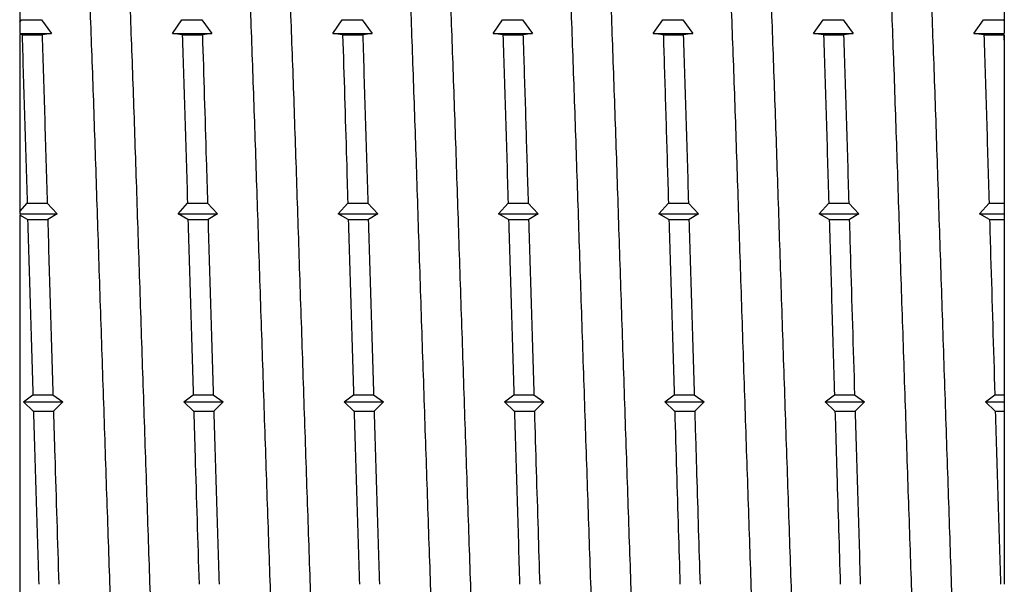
# Model space of a CAD drawing. Header units: millimetres. Extents: x 0 to 420, y 0 to 297.
# Tile 4 of 68: x 23 to 35, y 86 to 93. Entities that reach past the tile are written whole.
import ezdxf

# ---------------------------------------------------------------- set-up
doc = ezdxf.new("R2010")
doc.units = ezdxf.units.MM

msp = doc.modelspace()

# ---------------------------------------------------------------- linework, layer by layer
at = {"color": 7, "linetype": 'Continuous', "lineweight": 25}
for p, q in [((23.21316, 93.57809), (23.21316, 92.87608)), ((23.21316, 92.87608), (23.23547, 92.90838)), ((23.23547, 92.90838), (23.4797, 92.90838)), ((23.4797, 92.90838), (23.60077, 92.74103)), ((25.07397, 92.74103), (25.18931, 92.90838)), ((25.18931, 92.90838), (25.43354, 92.90838)), ((25.43354, 92.90838), (25.55462, 92.74103)), ((27.02782, 92.74103), (27.14316, 92.90838)), ((27.14316, 92.90838), (27.38739, 92.90838)), ((27.38739, 92.90838), (27.50846, 92.74103)), ((28.98166, 92.74103), (29.097, 92.90838)), ((29.097, 92.90838), (29.34124, 92.90838)), ((29.34124, 92.90838), (29.46231, 92.74103)), ((30.93551, 92.74103), (31.05085, 92.90838)), ((31.05085, 92.90838), (31.29508, 92.90838)), ((31.29508, 92.90838), (31.41616, 92.74103)), ((32.88935, 92.74103), (33.0047, 92.90838)), ((33.0047, 92.90838), (33.24893, 92.90838)), ((33.24893, 92.90838), (33.37, 92.74103)), ((34.8432, 92.74103), (34.95854, 92.90838)), ((34.95854, 92.90838), (35.20277, 92.90838)), ((35.20277, 92.90838), (35.21316, 92.89405)), ((35.21316, 92.89405), (35.21316, 92.74103)), ((23.21316, 92.87608), (23.21316, 92.74103)), ((23.21316, 92.74103), (23.60077, 92.74103)), ((23.23902, 92.72235), (23.21316, 92.7264)), ((23.24145, 92.72398), (23.23902, 92.72235)), ((23.24145, 92.72398), (23.48568, 92.72398)), ((23.48812, 92.72235), (23.48568, 92.72398)), ((23.60077, 92.74103), (23.48812, 92.72235)), ((25.19286, 92.72235), (25.07397, 92.74103)), ((25.07397, 92.74103), (25.55462, 92.74103)), ((25.1953, 92.72398), (25.19286, 92.72235)), ((25.1953, 92.72398), (25.43953, 92.72398)), ((25.44197, 92.72235), (25.43953, 92.72398)), ((25.55462, 92.74103), (25.44197, 92.72235)), ((27.14671, 92.72235), (27.02782, 92.74103)), ((27.02782, 92.74103), (27.50846, 92.74103)), ((27.14915, 92.72398), (27.14671, 92.72235)), ((27.14915, 92.72398), (27.39338, 92.72398)), ((27.39582, 92.72235), (27.39338, 92.72398)), ((27.50846, 92.74103), (27.39582, 92.72235)), ((29.10056, 92.72235), (28.98166, 92.74103)), ((28.98166, 92.74103), (29.46231, 92.74103)), ((29.10299, 92.72398), (29.10056, 92.72235)), ((29.10299, 92.72398), (29.34722, 92.72398)), ((29.34966, 92.72235), (29.34722, 92.72398)), ((29.46231, 92.74103), (29.34966, 92.72235)), ((31.0544, 92.72235), (30.93551, 92.74103)), ((30.93551, 92.74103), (31.41616, 92.74103)), ((31.05684, 92.72398), (31.0544, 92.72235)), ((31.05684, 92.72398), (31.30107, 92.72398)), ((31.30351, 92.72235), (31.30107, 92.72398)), ((31.41616, 92.74103), (31.30351, 92.72235)), ((33.00825, 92.72235), (32.88935, 92.74103)), ((32.88935, 92.74103), (33.37, 92.74103)), ((33.01068, 92.72398), (33.00825, 92.72235)), ((33.01068, 92.72398), (33.25491, 92.72398)), ((33.25735, 92.72235), (33.25491, 92.72398)), ((33.37, 92.74103), (33.25735, 92.72235)), ((34.96209, 92.72235), (34.8432, 92.74103)), ((34.8432, 92.74103), (35.21316, 92.74103)), ((34.96453, 92.72398), (34.96209, 92.72235)), ((34.96453, 92.72398), (35.20876, 92.72398)), ((35.20876, 92.72398), (35.21316, 92.58729)), ((35.2112, 92.72235), (35.20876, 92.72398)), ((35.21316, 92.72267), (35.2112, 92.72235)), ((35.21316, 92.72267), (35.21316, 92.58729)), ((35.21316, 92.58729), (35.21316, 90.66937)), ((23.21316, 90.56716), (23.3043, 90.66937)), ((23.3043, 90.66937), (23.54853, 90.66937)), ((23.54853, 90.66937), (23.66954, 90.53987)), ((25.14273, 90.53987), (25.25815, 90.66937)), ((25.25815, 90.66937), (25.50238, 90.66937)), ((25.50238, 90.66937), (25.62338, 90.53987)), ((27.09658, 90.53987), (27.212, 90.66937)), ((27.212, 90.66937), (27.45623, 90.66937)), ((27.45623, 90.66937), (27.57723, 90.53987)), ((29.05043, 90.53987), (29.16584, 90.66937)), ((29.16584, 90.66937), (29.41007, 90.66937)), ((29.41007, 90.66937), (29.53107, 90.53987)), ((31.00427, 90.53987), (31.11969, 90.66937)), ((31.11969, 90.66937), (31.36392, 90.66937)), ((31.36392, 90.66937), (31.48492, 90.53987)), ((32.95812, 90.53987), (33.07353, 90.66937)), ((33.07353, 90.66937), (33.31776, 90.66937)), ((33.31776, 90.66937), (33.43877, 90.53987)), ((34.91197, 90.53987), (35.02738, 90.66937)), ((35.02738, 90.66937), (35.21316, 90.66937)), ((35.21316, 90.66937), (35.21316, 90.53987)), ((23.21316, 90.56716), (23.21316, 90.53987)), ((23.21316, 90.53987), (23.66954, 90.53987)), ((23.30772, 90.47163), (23.21316, 90.52591)), ((23.66954, 90.53987), (23.55682, 90.47163)), ((25.26156, 90.47163), (25.14273, 90.53987)), ((25.14273, 90.53987), (25.62338, 90.53987)), ((25.62338, 90.53987), (25.51067, 90.47163)), ((27.21541, 90.47163), (27.09658, 90.53987)), ((27.09658, 90.53987), (27.57723, 90.53987)), ((27.57723, 90.53987), (27.46451, 90.47163)), ((29.16925, 90.47163), (29.05043, 90.53987)), ((29.05043, 90.53987), (29.53107, 90.53987)), ((29.53107, 90.53987), (29.41836, 90.47163)), ((31.1231, 90.47163), (31.00427, 90.53987)), ((31.00427, 90.53987), (31.48492, 90.53987)), ((31.48492, 90.53987), (31.37221, 90.47163)), ((33.07695, 90.47163), (32.95812, 90.53987)), ((32.95812, 90.53987), (33.43877, 90.53987)), ((33.43877, 90.53987), (33.32605, 90.47163)), ((35.03079, 90.47163), (34.91197, 90.53987)), ((34.91197, 90.53987), (35.21316, 90.53987)), ((35.21316, 90.53987), (35.21316, 90.47236)), ((23.31015, 90.47236), (23.30772, 90.47163)), ((23.31015, 90.47236), (23.55438, 90.47236)), ((23.55682, 90.47163), (23.55438, 90.47236)), ((25.264, 90.47236), (25.26156, 90.47163)), ((25.264, 90.47236), (25.50823, 90.47236)), ((25.51067, 90.47163), (25.50823, 90.47236)), ((27.21784, 90.47236), (27.21541, 90.47163)), ((27.21784, 90.47236), (27.46208, 90.47236)), ((27.46451, 90.47163), (27.46208, 90.47236)), ((29.17169, 90.47236), (29.16925, 90.47163)), ((29.17169, 90.47236), (29.41592, 90.47236)), ((29.41836, 90.47163), (29.41592, 90.47236)), ((31.12554, 90.47236), (31.1231, 90.47163)), ((31.12554, 90.47236), (31.36977, 90.47236)), ((31.37221, 90.47163), (31.36977, 90.47236)), ((33.07938, 90.47236), (33.07695, 90.47163)), ((33.07938, 90.47236), (33.32361, 90.47236)), ((33.32605, 90.47163), (33.32361, 90.47236)), ((35.03323, 90.47236), (35.03079, 90.47163)), ((35.03323, 90.47236), (35.21316, 90.47236)), ((35.21316, 90.47236), (35.21316, 88.33513)), ((23.25892, 88.24998), (23.37423, 88.33513)), ((23.37423, 88.33513), (23.61846, 88.33513)), ((23.61846, 88.33513), (23.73956, 88.24998)), ((25.21276, 88.24998), (25.32808, 88.33513)), ((25.32808, 88.33513), (25.57231, 88.33513)), ((25.57231, 88.33513), (25.69341, 88.24998)), ((27.16661, 88.24998), (27.28193, 88.33513)), ((27.28193, 88.33513), (27.52616, 88.33513)), ((27.52616, 88.33513), (27.64726, 88.24998)), ((29.12045, 88.24998), (29.23577, 88.33513)), ((29.23577, 88.33513), (29.48, 88.33513)), ((29.48, 88.33513), (29.6011, 88.24998)), ((31.0743, 88.24998), (31.18962, 88.33513)), ((31.18962, 88.33513), (31.43385, 88.33513)), ((31.43385, 88.33513), (31.55495, 88.24998)), ((33.02815, 88.24998), (33.14346, 88.33513)), ((33.14346, 88.33513), (33.38769, 88.33513)), ((33.38769, 88.33513), (33.50879, 88.24998)), ((34.98199, 88.24998), (35.09731, 88.33513)), ((35.09731, 88.33513), (35.21316, 88.33513)), ((35.21316, 88.33513), (35.21316, 88.24998)), ((23.37784, 88.13561), (23.25892, 88.24998)), ((23.25892, 88.24998), (23.73956, 88.24998)), ((23.73956, 88.24998), (23.62695, 88.13561)), ((25.33169, 88.13561), (25.21276, 88.24998)), ((25.21276, 88.24998), (25.69341, 88.24998)), ((25.69341, 88.24998), (25.5808, 88.13561)), ((27.28554, 88.13561), (27.16661, 88.24998)), ((27.16661, 88.24998), (27.64726, 88.24998)), ((27.64726, 88.24998), (27.53464, 88.13561)), ((29.23938, 88.13561), (29.12045, 88.24998)), ((29.12045, 88.24998), (29.6011, 88.24998)), ((29.6011, 88.24998), (29.48849, 88.13561)), ((31.19323, 88.13561), (31.0743, 88.24998)), ((31.0743, 88.24998), (31.55495, 88.24998)), ((31.55495, 88.24998), (31.44233, 88.13561)), ((33.14707, 88.13561), (33.02815, 88.24998)), ((33.02815, 88.24998), (33.50879, 88.24998)), ((33.50879, 88.24998), (33.39618, 88.13561)), ((35.10092, 88.13561), (34.98199, 88.24998)), ((34.98199, 88.24998), (35.21316, 88.24998)), ((35.21316, 88.24998), (35.21316, 88.13561)), ((23.38028, 88.13539), (23.37784, 88.13561)), ((23.37784, 88.13561), (23.62695, 88.13561)), ((23.38028, 88.13539), (23.62451, 88.13539)), ((23.62695, 88.13561), (23.62451, 88.13539)), ((25.33413, 88.13539), (25.33169, 88.13561)), ((25.33169, 88.13561), (25.5808, 88.13561)), ((25.33413, 88.13539), (25.57836, 88.13539)), ((25.5808, 88.13561), (25.57836, 88.13539)), ((27.28797, 88.13539), (27.28554, 88.13561)), ((27.28554, 88.13561), (27.53464, 88.13561)), ((27.28797, 88.13539), (27.5322, 88.13539)), ((27.53464, 88.13561), (27.5322, 88.13539)), ((29.24182, 88.13539), (29.23938, 88.13561)), ((29.23938, 88.13561), (29.48849, 88.13561)), ((29.24182, 88.13539), (29.48605, 88.13539)), ((29.48849, 88.13561), (29.48605, 88.13539)), ((31.19566, 88.13539), (31.19323, 88.13561)), ((31.19323, 88.13561), (31.44233, 88.13561)), ((31.19566, 88.13539), (31.4399, 88.13539)), ((31.44233, 88.13561), (31.4399, 88.13539)), ((33.14951, 88.13539), (33.14707, 88.13561)), ((33.14707, 88.13561), (33.39618, 88.13561)), ((33.14951, 88.13539), (33.39374, 88.13539)), ((33.39618, 88.13561), (33.39374, 88.13539)), ((35.10336, 88.13539), (35.10092, 88.13561)), ((35.10092, 88.13561), (35.21316, 88.13561)), ((35.10336, 88.13539), (35.21316, 88.13539)), ((35.21316, 88.13561), (35.21316, 88.13539)), ((35.21316, 88.13539), (35.21316, 86.02272))]:
    msp.add_line(p, q, dxfattribs=at)
for points, knots in [([(23.7458, 98.13579), (23.74834, 98.13496), (23.76361, 98.13002), (23.79138, 97.97801), (23.83102, 97.67289), (23.87097, 97.21165), (23.91061, 96.62157), (23.94874, 95.91077), (23.98672, 95.08916), (24.02632, 94.16375), (24.06628, 93.14851), (24.10592, 92.06751), (24.14405, 90.9408), (24.18203, 89.78049), (24.22163, 88.59825), (24.26158, 87.41375), (24.30122, 86.25515), (24.33937, 85.14237), (24.37734, 84.08629), (24.41693, 83.09845), (24.45689, 82.19677), (24.49653, 81.40282), (24.53468, 80.72859), (24.57265, 80.18022), (24.61225, 79.76228), (24.65217, 79.49327), (24.68597, 79.36796), (24.70573, 79.39078), (24.71267, 79.39879)], [0, 0, 0, 0, 0.00800256, 0.04807044, 0.088627, 0.1293559, 0.16993203, 0.21003746, 0.25010419, 0.29066009, 0.33138898, 0.37196571, 0.41207236, 0.45213793, 0.49269318, 0.53342205, 0.5739994, 0.61410726, 0.65417168, 0.69472628, 0.73545513, 0.77603308, 0.81614216, 0.85620543, 0.89675938, 0.9374882, 0.97806676, 1, 1, 1, 1]), ([(24.21683, 98.14635), (24.22519, 98.1467), (24.24629, 98.14761), (24.27986, 97.9824), (24.31948, 97.67171), (24.35943, 97.21197), (24.39907, 96.62149), (24.4372, 95.91079), (24.47519, 95.08915), (24.51478, 94.16375), (24.55474, 93.14852), (24.59438, 92.06752), (24.63251, 90.9408), (24.67049, 89.7805), (24.71009, 88.59826), (24.75004, 87.41375), (24.78969, 86.25516), (24.82783, 85.14238), (24.8658, 84.0863), (24.9054, 83.09845), (24.94535, 82.19679), (24.98499, 81.40276), (25.02314, 80.72884), (25.06112, 80.1793), (25.10069, 79.76579), (25.13928, 79.49042), (25.16423, 79.4293), (25.17597, 79.40055)], [0, 0, 0, 0, 0.02652187, 0.0669131, 0.10779695, 0.14885454, 0.18975812, 0.2301872, 0.27057727, 0.31146046, 0.35251803, 0.39342222, 0.43385253, 0.47424143, 0.51512397, 0.55618152, 0.59708633, 0.63751786, 0.6779056, 0.71878748, 0.75984501, 0.80075043, 0.84118319, 0.88156977, 0.92245099, 0.9635085, 1, 1, 1, 1]), ([(25.69915, 98.13692), (25.70162, 98.13629), (25.71681, 98.1324), (25.74447, 97.98262), (25.78409, 97.68046), (25.82403, 97.22189), (25.86369, 96.63425), (25.90187, 95.9257), (25.93981, 95.10617), (25.97939, 94.18272), (26.01934, 93.16901), (26.059, 92.08905), (26.09718, 90.9631), (26.13512, 89.80334), (26.1747, 88.62141), (26.21465, 87.43668), (26.2543, 86.27732), (26.29249, 85.16354), (26.33042, 84.10625), (26.37, 83.11696), (26.40996, 82.21338), (26.44961, 81.41715), (26.48781, 80.74055), (26.52573, 80.18966), (26.56532, 79.76911), (26.60524, 79.49707), (26.6393, 79.36892), (26.65932, 79.39079), (26.66651, 79.39864)], [0, 0, 0, 0, 0.00774905, 0.04778486, 0.0883139, 0.12902151, 0.16958273, 0.20967953, 0.24971423, 0.29024261, 0.33095019, 0.37151201, 0.41161001, 0.4516436, 0.49217132, 0.53287886, 0.57344128, 0.61354049, 0.65357298, 0.69410003, 0.73480754, 0.77537055, 0.81547096, 0.85550235, 0.89602874, 0.93673621, 0.97729982, 1, 1, 1, 1]), ([(26.17067, 98.14592), (26.1788, 98.14678), (26.19967, 98.149), (26.23294, 97.98696), (26.27255, 97.67928), (26.3125, 97.22221), (26.35215, 96.63417), (26.39033, 95.92572), (26.42827, 95.10617), (26.46785, 94.18272), (26.50781, 93.16902), (26.54746, 92.08905), (26.58564, 90.9631), (26.62358, 89.80334), (26.66316, 88.62142), (26.70311, 87.43669), (26.74277, 86.27732), (26.78095, 85.16354), (26.81889, 84.10626), (26.85847, 83.11696), (26.89842, 82.2134), (26.93807, 81.41709), (26.97627, 80.74079), (27.0142, 80.18878), (27.05376, 79.77248), (27.09261, 79.49295), (27.11782, 79.42956), (27.12982, 79.39939)], [0, 0, 0, 0, 0.025739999, 0.066119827, 0.106997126, 0.148054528, 0.188964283, 0.22940563, 0.269784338, 0.310660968, 0.351718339, 0.392628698, 0.433071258, 0.473448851, 0.514324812, 0.555382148, 0.596293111, 0.636736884, 0.677113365, 0.717988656, 0.759045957, 0.799957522, 0.840402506, 0.880777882, 0.921652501, 0.962709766, 1, 1, 1, 1]), ([(27.65194, 98.1383), (27.65451, 98.13785), (27.66983, 98.13522), (27.69755, 97.98737), (27.73716, 97.68791), (27.7771, 97.2321), (27.81677, 96.64689), (27.85499, 95.94058), (27.89289, 95.12315), (27.93246, 94.20165), (27.97241, 93.18949), (28.01208, 92.11056), (28.05031, 90.98539), (28.0882, 89.82618), (28.12777, 88.64457), (28.16772, 87.45962), (28.20739, 86.2995), (28.24562, 85.18473), (28.28351, 84.12624), (28.32307, 83.1355), (28.36303, 82.23003), (28.40269, 81.43154), (28.44093, 80.75255), (28.47882, 80.19916), (28.51839, 79.776), (28.55831, 79.50093), (28.59263, 79.3699), (28.61291, 79.39078), (28.62035, 79.39843)], [0, 0, 0, 0, 0.00808285, 0.04806343, 0.0885409, 0.12920303, 0.16972525, 0.20978959, 0.24976911, 0.2902459, 0.33090799, 0.3714308, 0.41149633, 0.45147479, 0.49195091, 0.53261296, 0.57313635, 0.61320307, 0.65318048, 0.69365592, 0.73431792, 0.77484189, 0.8149098, 0.85488616, 0.89536093, 0.93602288, 0.97654744, 1, 1, 1, 1]), ([(28.12452, 98.14555), (28.1324, 98.14688), (28.15304, 98.15038), (28.18602, 97.99146), (28.22562, 97.6868), (28.26557, 97.2324), (28.30523, 96.64682), (28.34345, 95.94061), (28.38135, 95.12315), (28.42092, 94.20166), (28.46087, 93.1895), (28.50054, 92.11057), (28.53877, 90.9854), (28.57666, 89.82619), (28.61623, 88.64458), (28.65618, 87.45963), (28.69585, 86.29951), (28.73408, 85.18474), (28.77197, 84.12624), (28.81153, 83.1355), (28.85149, 82.23005), (28.89116, 81.43148), (28.92939, 80.75278), (28.96728, 80.19831), (29.00683, 79.77924), (29.04593, 79.49551), (29.07141, 79.4298), (29.08367, 79.39818)], [0, 0, 0, 0, 0.02495781, 0.065326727, 0.106197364, 0.14725446, 0.188170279, 0.228623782, 0.268991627, 0.309861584, 0.350918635, 0.391835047, 0.432289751, 0.472656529, 0.513525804, 0.554582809, 0.595499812, 0.635955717, 0.676321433, 0.717190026, 0.758246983, 0.799164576, 0.83962168, 0.879986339, 0.920854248, 0.961911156, 1, 1, 1, 1]), ([(29.60608, 98.13905), (29.60832, 98.13876), (29.62329, 98.13684), (29.65063, 97.99157), (29.69023, 97.69544), (29.73017, 97.24222), (29.76985, 96.65949), (29.80812, 95.95542), (29.84598, 95.14009), (29.88553, 94.22055), (29.92548, 93.20994), (29.96516, 92.13207), (30.00343, 91.00767), (30.04129, 89.84901), (30.08084, 88.66773), (30.12079, 87.48257), (30.16047, 86.32171), (30.19874, 85.20595), (30.23659, 84.14625), (30.27614, 83.15407), (30.31609, 82.24672), (30.35577, 81.44597), (30.39406, 80.76461), (30.4319, 80.2087), (30.47145, 79.78294), (30.51138, 79.50485), (30.54596, 79.3709), (30.5665, 79.39074), (30.57419, 79.39817)], [0, 0, 0, 0, 0.007007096, 0.04698976, 0.087473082, 0.128147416, 0.168688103, 0.208776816, 0.248758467, 0.289241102, 0.329915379, 0.370456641, 0.410546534, 0.450527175, 0.491009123, 0.531683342, 0.572225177, 0.612316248, 0.652295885, 0.692777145, 0.733451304, 0.773993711, 0.814085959, 0.854064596, 0.894545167, 0.935219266, 0.975762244, 1, 1, 1, 1]), ([(30.07836, 98.14523), (30.08601, 98.147), (30.10641, 98.15174), (30.13911, 97.9959), (30.17869, 97.69427), (30.21863, 97.24253), (30.25831, 96.65942), (30.29658, 95.95545), (30.33444, 95.14009), (30.37399, 94.22056), (30.41394, 93.20995), (30.45362, 92.13207), (30.49189, 91.00768), (30.52975, 89.84902), (30.5693, 88.66773), (30.60925, 87.48258), (30.64893, 86.32171), (30.6872, 85.20595), (30.72506, 84.14626), (30.7646, 83.15408), (30.80456, 82.24674), (30.84424, 81.44591), (30.88252, 80.76483), (30.92037, 80.20788), (30.9599, 79.78605), (30.99925, 79.49808), (31.025, 79.43002), (31.03752, 79.39691)], [0, 0, 0, 0, 0.0241753, 0.0645338, 0.10539767, 0.14645434, 0.18737611, 0.22784166, 0.26819914, 0.30906231, 0.35011893, 0.39104128, 0.43150802, 0.47186448, 0.51272696, 0.55378351, 0.59470644, 0.63517438, 0.67552982, 0.7163916, 0.7574481, 0.79837161, 0.83884073, 0.87919516, 0.92005625, 0.96111268, 1, 1, 1, 1]), ([(31.56159, 98.13949), (31.56302, 98.1393), (31.5772, 98.13739), (31.60371, 97.99514), (31.6433, 97.70308), (31.68324, 97.25224), (31.72293, 96.67206), (31.76124, 95.97022), (31.79906, 95.157), (31.8386, 94.23942), (31.87855, 93.23037), (31.91824, 92.15355), (31.95655, 91.02995), (31.99437, 89.87184), (32.0339, 88.69088), (32.07386, 87.50553), (32.11355, 86.34393), (32.15187, 85.22718), (32.18968, 84.16629), (32.22921, 83.17268), (32.26916, 82.26345), (32.30885, 81.46044), (32.34718, 80.77671), (32.38499, 80.21829), (32.42452, 79.78994), (32.46445, 79.50883), (32.49929, 79.37191), (32.52009, 79.39069), (32.52803, 79.39785)], [0, 0, 0, 0, 0.00451554, 0.044557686, 0.085104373, 0.125848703, 0.166465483, 0.206635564, 0.246676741, 0.287222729, 0.32796699, 0.368584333, 0.408755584, 0.448795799, 0.489341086, 0.530085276, 0.570703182, 0.610875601, 0.650914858, 0.691459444, 0.732203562, 0.772822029, 0.812995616, 0.85303392, 0.893577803, 0.934321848, 0.974940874, 1, 1, 1, 1]), ([(32.03221, 98.14497), (32.03961, 98.14715), (32.05977, 98.15309), (32.09219, 98.00028), (32.13176, 97.70169), (32.1717, 97.25262), (32.21139, 96.67197), (32.2497, 95.97025), (32.28752, 95.157), (32.32706, 94.23942), (32.36701, 93.23038), (32.4067, 92.15356), (32.44502, 91.02995), (32.48283, 89.87185), (32.52237, 88.69089), (32.56232, 87.50554), (32.60201, 86.34394), (32.64033, 85.22719), (32.67814, 84.1663), (32.71767, 83.17268), (32.75762, 82.26347), (32.79731, 81.46039), (32.83564, 80.77692), (32.87345, 80.21751), (32.91297, 79.79292), (32.95258, 79.50068), (32.97859, 79.43022), (32.99137, 79.39559)], [0, 0, 0, 0, 0.02339249, 0.06374106, 0.10459804, 0.14565418, 0.18658179, 0.22705929, 0.26740688, 0.30826316, 0.34931922, 0.3902474, 0.43072608, 0.47107271, 0.51192828, 0.55298427, 0.59391302, 0.63439287, 0.67473854, 0.7155934, 0.75664932, 0.79757863, 0.83805966, 0.87840436, 0.91925852, 0.96031437, 1, 1, 1, 1]), ([(33.51708, 98.14023), (33.51773, 98.14013), (33.53111, 98.13812), (33.55679, 97.99852), (33.59637, 97.71069), (33.63631, 97.26221), (33.67601, 96.68459), (33.71436, 95.98498), (33.75215, 95.17386), (33.79167, 94.25824), (33.83162, 93.25077), (33.87132, 92.17502), (33.90968, 91.05221), (33.94746, 89.89467), (33.98697, 88.71403), (34.02692, 87.5285), (34.06662, 86.36617), (34.10499, 85.24845), (34.14277, 84.18636), (34.18228, 83.19132), (34.22223, 82.28022), (34.26193, 81.47496), (34.3003, 80.78886), (34.33807, 80.22794), (34.37759, 79.79699), (34.41752, 79.51287), (34.45262, 79.37294), (34.47368, 79.39061), (34.48187, 79.39748)], [0, 0, 0, 0, 0.00202354, 0.04212552, 0.08273533, 0.12354943, 0.1642421, 0.20449338, 0.24459444, 0.28520354, 0.32601756, 0.36671079, 0.40696323, 0.44706337, 0.48767175, 0.52848569, 0.56917946, 0.60943306, 0.64953229, 0.69013996, 0.73095382, 0.77164814, 0.8119029, 0.85200122, 0.89260818, 0.93342194, 0.97411682, 1, 1, 1, 1]), ([(33.98605, 98.14476), (33.99321, 98.14731), (34.01314, 98.15442), (34.04528, 98.0046), (34.08483, 97.70905), (34.12477, 97.26265), (34.16447, 96.68448), (34.20283, 95.98502), (34.24061, 95.17386), (34.28013, 94.25826), (34.32008, 93.25078), (34.35978, 92.17503), (34.39814, 91.05222), (34.43592, 89.89468), (34.47544, 88.71404), (34.51538, 87.52851), (34.55509, 86.36618), (34.59345, 85.24846), (34.63123, 84.18637), (34.67074, 83.19132), (34.71069, 82.28024), (34.75039, 81.47492), (34.78876, 80.78906), (34.82654, 80.22719), (34.86604, 79.79984), (34.9059, 79.50329), (34.93218, 79.4304), (34.94522, 79.39421)], [0, 0, 0, 0, 0.022609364, 0.062948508, 0.10379849, 0.144853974, 0.185787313, 0.226276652, 0.266614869, 0.307464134, 0.348519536, 0.389453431, 0.429943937, 0.470281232, 0.511129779, 0.552185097, 0.593119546, 0.633611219, 0.673947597, 0.714795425, 0.755850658, 0.79678566, 0.837278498, 0.877613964, 0.918461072, 0.959516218, 1, 1, 1, 1]), ([(35.21316, 94.75438), (35.21316, 94.46178), (35.21316, 93.87323), (35.21316, 93.22168), (35.21316, 92.89405)], [0, 0, 0, 0, 0.49714989, 1, 1, 1, 1]), ([(23.21316, 92.7264), (23.21316, 92.20157), (23.21316, 91.49203), (23.21316, 90.7582), (23.21316, 90.56716)], [0, 0, 0, 0, 0.73967523, 1, 1, 1, 1]), ([(23.24145, 92.72398), (23.25214, 92.38759), (23.27341, 91.71817), (23.29404, 91.01779), (23.3043, 90.66937)], [0, 0, 0, 0, 0.50251364, 1, 1, 1, 1]), ([(23.48568, 92.72398), (23.49637, 92.38759), (23.51764, 91.71817), (23.53827, 91.01779), (23.54853, 90.66937)], [0, 0, 0, 0, 0.50251364, 1, 1, 1, 1]), ([(25.1953, 92.72398), (25.20599, 92.38759), (25.22726, 91.71817), (25.24789, 91.01779), (25.25815, 90.66937)], [0, 0, 0, 0, 0.50251364, 1, 1, 1, 1]), ([(25.43953, 92.72398), (25.45531, 92.22224), (25.47648, 91.5492), (25.49713, 90.84786), (25.50238, 90.66937)], [0, 0, 0, 0, 0.74549503, 1, 1, 1, 1]), ([(27.14915, 92.72398), (27.16493, 92.22224), (27.1861, 91.5492), (27.20674, 90.84786), (27.212, 90.66937)], [0, 0, 0, 0, 0.74549482, 1, 1, 1, 1]), ([(27.39338, 92.72398), (27.40407, 92.38759), (27.42534, 91.71817), (27.44596, 91.01779), (27.45623, 90.66937)], [0, 0, 0, 0, 0.50251364, 1, 1, 1, 1]), ([(29.10299, 92.72398), (29.11368, 92.38759), (29.13495, 91.71817), (29.15558, 91.01779), (29.16584, 90.66937)], [0, 0, 0, 0, 0.50251364, 1, 1, 1, 1]), ([(29.34722, 92.72398), (29.34966, 92.64819), (29.36159, 92.27718), (29.38269, 91.59757), (29.40097, 90.97788), (29.41007, 90.66937)], [0, 0, 0, 0, 0.11420833, 0.5590223, 1, 1, 1, 1]), ([(31.05684, 92.72398), (31.05928, 92.64819), (31.07121, 92.27718), (31.0923, 91.59757), (31.11059, 90.97788), (31.11969, 90.66937)], [0, 0, 0, 0, 0.11420795, 0.55902211, 1, 1, 1, 1]), ([(31.30107, 92.72398), (31.31176, 92.38759), (31.33303, 91.71817), (31.35366, 91.01779), (31.36392, 90.66937)], [0, 0, 0, 0, 0.50251364, 1, 1, 1, 1]), ([(33.01068, 92.72398), (33.02137, 92.38759), (33.04264, 91.71817), (33.06327, 91.01779), (33.07353, 90.66937)], [0, 0, 0, 0, 0.50251364, 1, 1, 1, 1]), ([(33.25491, 92.72398), (33.2656, 92.38759), (33.28687, 91.71817), (33.3075, 91.01779), (33.31776, 90.66937)], [0, 0, 0, 0, 0.50251364, 1, 1, 1, 1]), ([(34.96453, 92.72398), (34.97522, 92.38759), (34.99649, 91.71817), (35.01712, 91.01779), (35.02738, 90.66937)], [0, 0, 0, 0, 0.50251364, 1, 1, 1, 1]), ([(23.21316, 90.52591), (23.21316, 90.06024), (23.21316, 89.12891), (23.21316, 87.62626), (23.21316, 86.06085), (23.21316, 84.48676), (23.21316, 83.05761), (23.21316, 81.82421), (23.21316, 80.81961), (23.21316, 80.05861), (23.21316, 79.5508), (23.21316, 79.4588), (23.21316, 79.41281)], [0, 0, 0, 0, 0.08584411, 0.17168812, 0.27648163, 0.38126427, 0.4856916, 0.59011869, 0.69138495, 0.79263013, 0.89631515, 1, 1, 1, 1]), ([(23.31015, 90.47236), (23.32067, 90.11918), (23.34179, 89.41012), (23.36339, 88.69436), (23.37423, 88.33513)], [0, 0, 0, 0, 0.49810972, 1, 1, 1, 1]), ([(23.55438, 90.47236), (23.5649, 90.11918), (23.58602, 89.41012), (23.60762, 88.69436), (23.61846, 88.33513)], [0, 0, 0, 0, 0.49810972, 1, 1, 1, 1]), ([(25.264, 90.47236), (25.27452, 90.11918), (25.29563, 89.41012), (25.31724, 88.69436), (25.32808, 88.33513)], [0, 0, 0, 0, 0.49810972, 1, 1, 1, 1]), ([(25.50823, 90.47236), (25.51875, 90.11918), (25.53986, 89.41012), (25.56147, 88.69436), (25.57231, 88.33513)], [0, 0, 0, 0, 0.49810972, 1, 1, 1, 1]), ([(27.21784, 90.47236), (27.22836, 90.11918), (27.24948, 89.41012), (27.27108, 88.69436), (27.28193, 88.33513)], [0, 0, 0, 0, 0.49810972, 1, 1, 1, 1]), ([(27.46208, 90.47236), (27.47259, 90.11918), (27.49371, 89.41012), (27.51531, 88.69436), (27.52616, 88.33513)], [0, 0, 0, 0, 0.49810972, 1, 1, 1, 1]), ([(29.17169, 90.47236), (29.18221, 90.11918), (29.20333, 89.41012), (29.22493, 88.69436), (29.23577, 88.33513)], [0, 0, 0, 0, 0.49810972, 1, 1, 1, 1]), ([(29.41592, 90.47236), (29.42644, 90.11918), (29.44756, 89.41012), (29.46916, 88.69436), (29.48, 88.33513)], [0, 0, 0, 0, 0.49810972, 1, 1, 1, 1]), ([(31.12554, 90.47236), (31.13606, 90.11918), (31.15717, 89.41012), (31.17878, 88.69436), (31.18962, 88.33513)], [0, 0, 0, 0, 0.49810972, 1, 1, 1, 1]), ([(31.36977, 90.47236), (31.38029, 90.11918), (31.4014, 89.41012), (31.42301, 88.69436), (31.43385, 88.33513)], [0, 0, 0, 0, 0.49810972, 1, 1, 1, 1]), ([(33.07938, 90.47236), (33.0899, 90.11918), (33.11102, 89.41012), (33.13262, 88.69436), (33.14346, 88.33513)], [0, 0, 0, 0, 0.49810972, 1, 1, 1, 1]), ([(33.32361, 90.47236), (33.32806, 90.32287), (33.34907, 89.61638), (33.37067, 88.89996), (33.38769, 88.33513)], [0, 0, 0, 0, 0.21159247, 1, 1, 1, 1]), ([(35.03323, 90.47236), (35.03768, 90.32287), (35.05869, 89.61638), (35.08028, 88.89996), (35.09731, 88.33513)], [0, 0, 0, 0, 0.21159194, 1, 1, 1, 1]), ([(23.38028, 88.13539), (23.39113, 87.7781), (23.41279, 87.06493), (23.43418, 86.36966), (23.44486, 86.02272)], [0, 0, 0, 0, 0.50100011, 1, 1, 1, 1]), ([(23.62451, 88.13539), (23.63002, 87.95373), (23.65165, 87.24069), (23.6731, 86.5428), (23.68909, 86.02272)], [0, 0, 0, 0, 0.25478064, 1, 1, 1, 1]), ([(25.33413, 88.13539), (25.33964, 87.95373), (25.36127, 87.24069), (25.38272, 86.5428), (25.39871, 86.02272)], [0, 0, 0, 0, 0.2547805, 1, 1, 1, 1]), ([(25.57836, 88.13539), (25.58921, 87.7781), (25.61086, 87.06493), (25.63226, 86.36966), (25.64294, 86.02272)], [0, 0, 0, 0, 0.50100011, 1, 1, 1, 1]), ([(27.28797, 88.13539), (27.29882, 87.7781), (27.32048, 87.06493), (27.34188, 86.36966), (27.35255, 86.02272)], [0, 0, 0, 0, 0.50100011, 1, 1, 1, 1]), ([(27.5322, 88.13539), (27.54304, 87.77868), (27.56467, 87.06669), (27.58616, 86.36731), (27.59677, 86.02306), (27.59678, 86.02272)], [0, 0, 0, 0, 0.50075221, 0.99950747, 1, 1, 1, 1]), ([(29.24182, 88.13539), (29.25265, 87.77868), (29.27428, 87.06669), (29.29577, 86.36731), (29.30639, 86.02306), (29.3064, 86.02272)], [0, 0, 0, 0, 0.50075206, 0.99950717, 1, 1, 1, 1]), ([(29.48605, 88.13539), (29.5008, 87.65016), (29.52246, 86.93718), (29.54381, 86.2441), (29.55063, 86.02272)], [0, 0, 0, 0, 0.68058211, 1, 1, 1, 1]), ([(31.19566, 88.13539), (31.21041, 87.65016), (31.23208, 86.93718), (31.25343, 86.2441), (31.26025, 86.02272)], [0, 0, 0, 0, 0.68058172, 1, 1, 1, 1]), ([(31.4399, 88.13539), (31.4477, 87.87806), (31.46935, 87.16491), (31.49078, 86.46809), (31.50448, 86.02272)], [0, 0, 0, 0, 0.36083987, 1, 1, 1, 1]), ([(33.14951, 88.13539), (33.15732, 87.87806), (33.17896, 87.16491), (33.20039, 86.4681), (33.21409, 86.02272)], [0, 0, 0, 0, 0.36083941, 1, 1, 1, 1]), ([(33.39374, 88.13539), (33.40459, 87.7781), (33.42625, 87.06493), (33.44765, 86.36966), (33.45832, 86.02272)], [0, 0, 0, 0, 0.50100011, 1, 1, 1, 1]), ([(35.10336, 88.13539), (35.11421, 87.7781), (35.13586, 87.06493), (35.15726, 86.36966), (35.16794, 86.02272)], [0, 0, 0, 0, 0.50100011, 1, 1, 1, 1])]:
    msp.add_open_spline(points, degree=3, knots=knots, dxfattribs=at)

doc.saveas('drawing.dxf')
